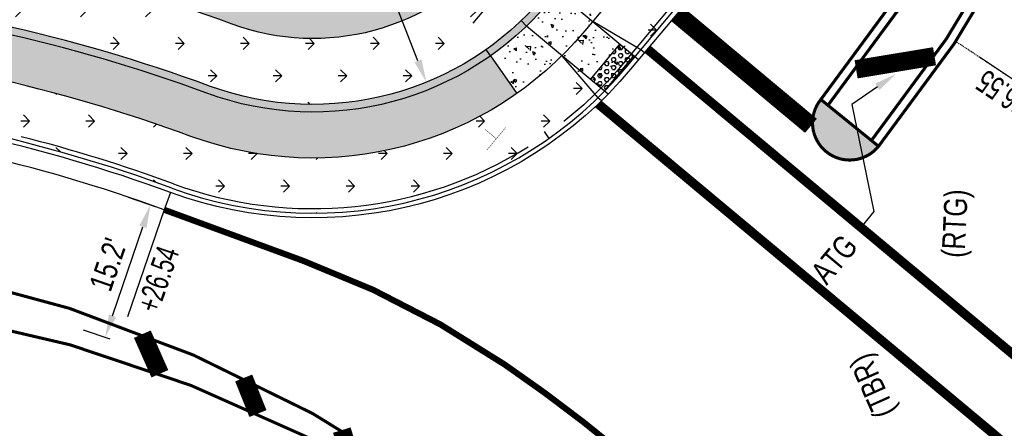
# Model space of a CAD drawing. Header units: feet. Extents: x 161194 to 165526, y 286511 to 289383.
# Tile 21 of 34: x 161643 to 161750, y 288950 to 288994. Entities that reach past the tile are written whole.
import ezdxf
from ezdxf import colors
from ezdxf.entities.mleader import LeaderData, LeaderLine
from ezdxf.math import Vec2, Vec3

# ---------------------------------------------------------------- set-up
doc = ezdxf.new("R2010")
doc.units = ezdxf.units.FT
doc.header["$MEASUREMENT"] = 0
doc.linetypes.add('dotted3_WD4', pattern=[12, 3, -9])
doc.linetypes.add('OhDOT_USTN7', pattern=[0.221, 0.11, -0.028, 0.055, -0.028])
doc.layers.add('DR_P_Storm_Sewer', color=1, linetype='Continuous', true_color=0xff0000)
for name, color, linetype in [('DR_P_Text', 1, 'Continuous'), ('DR_P_Underdrain', 1, 'Continuous'), ('GE_P_Driveway_CL', 7, 'OhDOT_USTN7'), ('PM_P_Edge_Line', 7, 'Continuous'), ('PV_P_Curb', 6, 'Continuous'), ('PV_P_Drive', 1, 'Continuous'), ('PV_P_EOP', 7, 'Continuous'), ('PV_P_Walk', 4, 'Continuous'), ('RD_P_Text', 1, 'Continuous'), ('RD_P_Wall', 5, 'Continuous'), ('RW_P_Fee_RW', 10, 'rowpr'), ('SC_Shading1', 247, 'Continuous'), ('SC_Shading2', 255, 'Continuous'), ('SN_P_Signs', 1, 'Continuous')]:
    doc.layers.add(name, color=color, linetype=linetype)
doc.styles.add('Slanted', font='font31.shx', dxfattribs={"height": 0.1})
doc.styles.add('Slanted-Normal', font='font31.shx', dxfattribs={"height": 0.1})
doc.styles.get("Standard").update_dxf_attribs({"font": 'font31.shx'})
doc.linetypes.add('rowpr', pattern='A,1.95,-0.05,["R/W",Slanted,S=1,R=0,X=0,Y=-0.06],-0.4,1.95', length=4.35)
doc.dimstyles.new('COEC', dxfattribs={"dimscale": 13.9, "dimtxt": 0.18, "dimasz": 0.18, "dimexe": 0.18, "dimexo": 0.0625, "dimgap": 0.09, "dimtad": 1, "dimzin": 0, "dimdsep": 46, "dimtxsty": 'Standard', "dimcen": 0.09, "dimclrd": 256, "dimclre": 256, "dimclrt": 256, "dimaunit": 1, "dimadec": 4, "dimazin": 0, "dimtfac": 1, "dimtofl": 0, "dimtmove": 0, "dimatfit": 3, "dimfxl": 1, "dimtolj": 1, "dimtzin": 0, "dimlwd": -1, "dimlwe": -1, "dimarcsym": 0})

# ---------------------------------------------------------------- blocks, each defined once
blk = doc.blocks.new('*D1294')
at = {"layer": 'Defpoints', "color": 0, "transparency": 16777216}
for p in [(161657.0981998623, 288974.3351222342), (161658.5831516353, 288973.8277281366), (161653.6630095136, 288959.4283218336)]:
    blk.add_point(p, dxfattribs=at)
at = {"layer": 'DR_P_Text', "transparency": 16777216}
for p, q in [((161657.6368675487, 288974.1510645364), (161654.7324896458, 288975.1434632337)), ((161652.9863987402, 288962.3014261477), (161656.2898588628, 288971.9694120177)), ((161652.716725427, 288959.7516582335), (161649.8123475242, 288960.7440569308))]:
    blk.add_line(p, q, dxfattribs=at)
for points in [[(161655.8955738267, 288972.1041355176), (161656.6841438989, 288971.8346885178), (161657.0981998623, 288974.3351222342)], [(161652.5921137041, 288962.4361496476), (161653.3806837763, 288962.1667026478), (161652.1780577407, 288959.9357159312)]]:
    blk.add_solid(points, dxfattribs=at)
at = {"layer": 'DR_P_Text', "transparency": 16777216, "insert": (161652.5089896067, 288967.8629259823), "char_height": 2.5, "attachment_point": 5, "rotation": 71.13518329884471}
blk.add_mtext("\\A1;{\\W0.8;15.2'}", dxfattribs=at)

msp = doc.modelspace()

# ---------------------------------------------------------------- hatches: boundary and pattern name
at = {"layer": 'PM_P_Edge_Line'}
h = msp.add_hatch(color=2, dxfattribs=at)
h.dxf.hatch_style = 1
edge = h.paths.add_edge_path()
edge.add_line((161736.2915535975, 288980.7249169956), (161730.0135934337, 288985.8167688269))
edge.add_arc((161733.1525735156, 288983.2708429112), 4.041649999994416, 140.9556015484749, 320.9556015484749)
at = {"layer": 'SC_Shading1'}
h = msp.add_hatch(dxfattribs=at)
h.set_pattern_fill('HONEY', color=256, scale=10)
h.set_pattern_definition([(0, (0, 0), (1.875, 1.082531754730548), [1.25, -2.5]), (120, (0, 0), (-1.875, 1.082531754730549), [1.25, -2.5]), (59.99999999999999, (0, 0), (4.163336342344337e-16, 2.165063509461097), [-2.5, 1.25])])
edge = h.paths.add_edge_path()
edge.add_line((161710.7625953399, 289040.3633481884), (161719.449414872, 289063.0387970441))
edge.add_arc((161686.7656828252, 289075.5597259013), 34.99999999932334, 339.0384830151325, 357.9316150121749)
edge.add_line((161721.7428789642, 289074.2964958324), (161722.3098780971, 289089.9959637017))
edge.add_line((161722.3098780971, 289089.9959637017), (161729.2351335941, 289087.8000215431))
edge.add_line((161729.2351335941, 289087.8000215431), (161728.7383181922, 289074.0438498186))
edge.add_arc((161686.7656828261, 289075.5597259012), 41.99999999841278, 339.03848301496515, 357.93161501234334, ccw=False)
edge.add_line((161725.9861612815, 289060.5346112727), (161723.7386765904, 289054.6679388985))
edge.add_line((161723.7386765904, 289054.6679388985), (161731.2092439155, 289051.8060123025))
edge.add_line((161731.2092439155, 289051.8060123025), (161724.7699090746, 289034.997235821))
edge.add_arc((161619.7928433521, 289075.2132787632), 112.4166999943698, 329.8247051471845, 339.0384830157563, ccw=False)
edge.add_line((161716.9761380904, 289018.7073351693), (161709.4002797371, 289021.6095980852))
edge.add_arc((161619.7928433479, 289075.2132787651), 104.4166999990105, 320.1453510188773, 329.1118951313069, ccw=False)
edge.add_line((161699.9506865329, 289008.2986509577), (161694.3626214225, 289001.6046868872))
edge.add_arc((161674.78696924, 289017.9461630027), 25.50000000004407, 249.8327272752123, 320.14535101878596, ccw=False)
edge.add_arc((161602.0421710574, 288819.8825511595), 185.499999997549, 69.83272727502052, 85.17178324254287)
edge.add_arc((161623.4209907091, 289072.9812395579), 68.49999999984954, 208.6983511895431, 265.1717832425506, ccw=False)
edge.add_arc((161489.6540933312, 288999.7510056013), 83.99999999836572, 28.69835118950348, 42.74430562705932)
edge.add_arc((161489.6540933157, 288999.7510055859), 84.0000000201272, 42.7443056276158, 46.41043291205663)
edge.add_line((161547.5710575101, 289060.5919889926), (161547.9563880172, 289071.5362709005))
edge.add_line((161547.9563880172, 289071.5362709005), (161554.9351776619, 289070.8106563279))
edge.add_line((161554.9351776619, 289070.8106563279), (161554.6748432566, 289063.4165542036))
edge.add_arc((161489.6540933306, 288999.7510056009), 90.99999999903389, 28.69835118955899, 44.39663781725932, ccw=False)
edge.add_arc((161623.4209907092, 289072.9812395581), 61.50000000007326, 208.6983511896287, 265.1717832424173)
edge.add_arc((161602.0421710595, 288819.882551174), 192.4999999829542, 78.80163040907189, 85.17178324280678, ccw=False)
edge.add_line((161639.4269101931, 289008.7174824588), (161643.2582210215, 289114.8014917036))
edge.add_line((161643.2582210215, 289114.8014917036), (161651.2030187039, 289113.1285951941))
edge.add_line((161651.2030187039, 289113.1285951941), (161647.3690154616, 289006.9700365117))
edge.add_arc((161602.0421710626, 288819.8825511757), 192.4999999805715, 69.8327272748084, 76.38101697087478, ccw=False)
edge.add_arc((161674.7869692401, 289017.9461630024), 18.4999999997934, 249.832727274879, 320.145351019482)
edge.add_line((161688.9889129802, 289006.0905822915), (161694.5769550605, 289012.7845655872))
edge.add_arc((161619.7938435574, 289075.2127977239), 97.41559389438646, 320.1451912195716, 339.0385367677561)
h = msp.add_hatch(dxfattribs=at)
h.set_pattern_fill('GRASS', color=256, scale=5, angle=90)
h.set_pattern_definition([(180, (260.1117833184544, 177.688366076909), (-3.535533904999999, -3.535533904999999), [0.9375, -6.133567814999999]), (135, (260.1117833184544, 177.688366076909), (-3.535533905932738, -3.535533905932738), [0.9375, -4.0625]), (225, (260.1117833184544, 177.688366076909), (3.535533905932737, -3.535533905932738), [0.9375, -4.0625])])
edge = h.paths.add_edge_path()
edge.add_arc((161489.6540933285, 288999.7510055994), 84.00000000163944, 28.69835118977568, 42.74430562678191, ccw=False)
edge.add_arc((161623.4209907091, 289072.9812395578), 68.49999999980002, 208.6983511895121, 265.1717832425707)
edge.add_arc((161602.0421710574, 288819.8825511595), 185.4999999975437, 69.83272727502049, 85.17178324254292, ccw=False)
edge.add_arc((161674.78696924, 289017.9461630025), 25.499999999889, 249.832727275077, 320.1453510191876)
edge.add_line((161694.3626214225, 289001.6046868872), (161699.9506635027, 289008.2986701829))
edge.add_arc((161619.796951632, 289075.2105975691), 104.4117979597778, 320.1450357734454, 328.5770467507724)
edge.add_line((161708.8959248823, 289020.7753468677), (161715.7594127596, 289018.2810996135))
edge.add_arc((161619.8094888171, 289075.2025134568), 111.5635928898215, 320.1441169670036, 329.3218509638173, ccw=False)
edge.add_line((161705.4522662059, 289003.7060104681), (161699.8642241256, 288997.0120271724))
edge.add_arc((161674.78696924, 289017.9461630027), 32.66660000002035, 249.8327272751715, 320.1453510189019, ccw=False)
edge.add_arc((161602.0421710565, 288819.8825511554), 178.3334000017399, 69.8327272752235, 85.171783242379)
edge.add_arc((161623.4209907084, 289072.9812395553), 75.66659999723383, 249.75250924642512, 265.1717832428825, ccw=False)
edge.add_line((161597.2345987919, 289001.9903441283), (161596.9461790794, 289001.208442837))
edge.add_arc((161623.4209907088, 289072.9812395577), 76.49999999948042, 208.6983511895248, 249.7525092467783, ccw=False)
edge.add_arc((161489.6540933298, 288999.7510056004), 75.99999999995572, 28.69835118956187, 46.02604585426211)
edge.add_arc((161489.6540933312, 288999.751005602), 75.99999999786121, 46.02604585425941, 57.40915933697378)
edge.add_line((161530.5904371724, 289063.7839326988), (161547.5710575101, 289060.5919889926))
edge.add_line((161547.5710575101, 289060.5919889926), (161551.3428507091, 289056.7641375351))
h = msp.add_hatch(dxfattribs=at)
h.set_pattern_fill('AR-B88', color=256, scale=0.1)
h.set_pattern_definition([(0, (0, 0), (0, 0.8), []), (90, (0, 0), (-0.4, 0.8), [0.8, -0.8])])
edge = h.paths.add_edge_path()
edge.add_line((161597.2345987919, 289001.9903441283), (161596.9461790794, 289001.2084428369))
edge.add_arc((161623.4209907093, 289072.9812395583), 76.50000000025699, 249.7525092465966, 265.1717832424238)
edge.add_arc((161602.0421710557, 288819.8825511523), 177.5000000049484, 69.83272727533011, 85.1717832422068, ccw=False)
edge.add_arc((161674.7869692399, 289017.9461630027), 33.50000000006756, 249.8327272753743, 320.145351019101)
edge.add_line((161700.5040024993, 288996.4779492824), (161706.0920445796, 289003.1719325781))
edge.add_arc((161619.7963909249, 289075.2110104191), 112.412492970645, 320.1450798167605, 329.8247957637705)
edge.add_line((161716.9761380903, 289018.7073351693), (161709.4002797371, 289021.6095980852))
edge.add_line((161709.4002797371, 289021.6095980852), (161709.1021743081, 289020.8314451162))
edge.add_line((161709.1021743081, 289020.8314451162), (161715.7594127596, 289018.2810996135))
edge.add_arc((161619.8094888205, 289075.2025134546), 111.5635928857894, 320.1441169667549, 329.3218509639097, ccw=False)
edge.add_line((161705.4522662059, 289003.7060104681), (161699.8642241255, 288997.0120271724))
edge.add_arc((161674.78696924, 289017.9461630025), 32.66659999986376, 249.83272727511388, 320.14535101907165, ccw=False)
edge.add_arc((161602.0421710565, 288819.8825511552), 178.3334000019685, 69.83272727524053, 85.1717832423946)
edge.add_arc((161623.420990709, 289072.9812395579), 75.66659999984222, 249.7525092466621, 265.17178324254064, ccw=False)
h = msp.add_hatch(dxfattribs=at)
h.set_pattern_fill('GRASS', color=256, scale=5, angle=90)
h.set_pattern_definition([(180, (417.5607133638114, 136.6915540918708), (-3.535533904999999, -3.535533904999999), [0.9375, -6.133567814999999]), (135, (417.5607133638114, 136.6915540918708), (-3.535533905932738, -3.535533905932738), [0.9375, -4.0625]), (225, (417.5607133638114, 136.6915540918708), (3.535533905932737, -3.535533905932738), [0.9375, -4.0625])])
edge = h.paths.add_edge_path()
edge.add_arc((161619.7961290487, 289075.211201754), 117.4128166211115, 320.1451015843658, 330.2203414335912)
edge.add_line((161721.703624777, 289016.8962652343), (161723.0074084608, 289014.1385327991))
edge.add_line((161723.0074084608, 289014.1385327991), (161723.0146452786, 289014.0540061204))
edge.add_arc((161738.2140361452, 289003.9358920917), 18.25918164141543, 146.3486083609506, 155.6890079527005)
edge.add_arc((161738.2140361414, 289003.9358920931), 18.25918163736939, 155.6890079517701, 180.228729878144)
edge.add_line((161719.9550000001, 289003.8629999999), (161720.0047648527, 289003.1768114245))
edge.add_arc((161619.7928435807, 289075.2132785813), 123.4166997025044, 320.14535101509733, 324.289859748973, ccw=False)
edge.add_line((161714.5364665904, 288996.1226491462), (161710.448519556, 288991.2256946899))
edge.add_line((161710.448519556, 288991.2256946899), (161705.2016415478, 288994.303075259))
edge.add_line((161705.2016415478, 288994.303075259), (161709.9304077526, 288999.9677215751))
h = msp.add_hatch(dxfattribs=at)
h.set_pattern_fill('AR-CONC', color=256, scale=0.5, angle=90)
h.set_pattern_definition([(140, (239.9995492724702, 84.41592465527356), (0.3137606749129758, 3.586300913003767), [0.375, -4.125]), (85.00000000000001, (239.9995492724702, 84.41592465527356), (-3.760960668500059, -0.6937566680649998), [0.3, -3.3]), (190.45144446, (240.0256959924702, 84.71478306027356), (-3.447199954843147, 2.89254423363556), [0.31870096, -3.50571056]), (136.1842, (238.9995492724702, 84.41592465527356), (0.827596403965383, 5.336206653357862), [0.5624999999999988, -6.18749999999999]), (186.63563549, (239.0685158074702, 84.86060838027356), (-4.870593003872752, 4.673309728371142), [0.47805171, -5.258568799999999]), (81.18416399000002, (238.9995492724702, 84.41592465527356), (-4.870593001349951, 4.673309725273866), [0.45, -4.950000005]), (111, (239.2495492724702, 84.91592465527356), (2.013094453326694, 2.984535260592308), [0.375, -4.125]), (56.00000000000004, (239.2495492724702, 84.91592465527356), (-3.625750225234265, 1.216576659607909), [0.3, -3.3]), (161.45144474, (239.4173071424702, 85.16463592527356), (-1.612655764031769, 4.201111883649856), [0.3187009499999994, -3.505710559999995]), (127.5, (239.9995492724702, 84.41592465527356), (-1.664469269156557, 0.06079927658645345), [0, -3.26, 0, -3.35, 0, -3.3125]), (97.49999999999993, (239.9995492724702, 84.41592465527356), (-1.972058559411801, 1.315347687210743), [0, -1.91, 0, -3.185, 0, -1.2625]), (57.49999999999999, (239.9995492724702, 83.30092465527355), (0.1127743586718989, 2.669112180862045), [0, -1.249999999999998, 0, -3.899999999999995, 0, -5.17499999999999]), (47.5, (239.9995492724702, 82.80092465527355), (-0.5005249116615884, 2.915930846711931), [0, -1.625, 0, -2.59, 0, -3.675])])
edge = h.paths.add_edge_path()
edge.add_line((161705.2016415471, 288994.3030752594), (161710.448519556, 288991.2256946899))
edge.add_line((161710.448519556, 288991.2256946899), (161708.94840148, 288989.4286850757))
edge.add_arc((161674.7869693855, 289017.9461628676), 44.49999980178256, 314.1354737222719, 320.14535103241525, ccw=False)
edge.add_line((161705.7748681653, 288986.0087222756), (161701.8636389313, 288990.5763994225))
edge.add_arc((161674.7869692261, 289017.9461630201), 38.500000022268, 305.16534447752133, 314.69157059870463, ccw=False)
edge.add_line((161696.9605806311, 288986.4726668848), (161694.08089084, 288990.5601339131))
edge.add_arc((161674.7869692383, 289017.9461630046), 33.5000000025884, 305.1653444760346, 313.8745223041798)
edge.add_arc((161674.7869692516, 289017.9461629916), 33.49999998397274, 313.8745223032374, 320.1453510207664)
edge.add_line((161700.5040024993, 288996.4779492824), (161701.3632783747, 288997.5072862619))
edge.add_line((161701.3632783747, 288997.5072862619), (161704.5674893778, 289001.345649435))
edge.add_line((161704.5674893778, 289001.345649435), (161708.4058525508, 288998.1414384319))
edge.add_line((161708.4058525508, 288998.1414384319), (161705.2016415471, 288994.3030752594))
h = msp.add_hatch(dxfattribs=at)
h.set_pattern_fill('GRASS', color=256, scale=5, angle=90)
h.set_pattern_definition([(180, (310.4692353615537, 123.2764209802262), (-3.535533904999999, -3.535533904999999), [0.9375, -6.133567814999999]), (135, (310.4692353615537, 123.2764209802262), (-3.535533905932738, -3.535533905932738), [0.9375, -4.0625]), (225, (310.4692353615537, 123.2764209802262), (3.535533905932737, -3.535533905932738), [0.9375, -4.0625])])
edge = h.paths.add_edge_path()
edge.add_arc((161623.4209907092, 289072.9812395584), 81.50000000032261, 242.7309108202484, 265.1717832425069)
edge.add_arc((161602.0421710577, 288819.8825511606), 172.4999999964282, 69.83272727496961, 85.17178324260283, ccw=False)
edge.add_arc((161674.7869692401, 289017.9461630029), 38.5000000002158, 249.8327272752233, 314.6915706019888)
edge.add_line((161701.8636389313, 288990.5763994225), (161705.7748681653, 288986.0087222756))
edge.add_arc((161674.7869692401, 289017.9461630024), 44.49999999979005, 249.8327272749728, 314.135473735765, ccw=False)
edge.add_arc((161602.0421710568, 288819.8825511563), 166.5000000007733, 69.8327272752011, 85.17178324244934)
edge.add_arc((161623.4209907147, 289072.9812395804), 87.50000002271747, 243.2655386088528, 265.17178324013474, ccw=False)
edge.add_line((161584.0585689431, 288994.8349040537), (161586.0801289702, 289000.5387793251))
h = msp.add_hatch(dxfattribs=at)
h.set_pattern_fill('HEX', color=256, scale=2)
h.set_pattern_definition([(0, (12.62413608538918, 8.098875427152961), (0, 0.4330127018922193), [0.25, -0.5]), (120, (12.62413608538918, 8.098875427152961), (-0.375, -0.2165063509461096), [0.2499999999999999, -0.4999999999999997]), (59.99999999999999, (12.87413608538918, 8.098875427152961), (-0.3749999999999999, 0.2165063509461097), [0.25, -0.5])])
h.paths.add_polyline_path([(161704.9524348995, 288987.9979164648), (161708.1566459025, 288991.8362796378), (161709.6919911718, 288990.5545952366), (161706.4877801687, 288986.7162320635)])
at = {"layer": 'SC_Shading2'}
h = msp.add_hatch(color=256, dxfattribs=at)
h.dxf.hatch_style = 1
edge = h.paths.add_edge_path()
edge.add_arc((161623.4209907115, 289072.9812395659), 76.50000000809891, 242.8458403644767, 265.1717832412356)
edge.add_arc((161602.042171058, 288819.8825511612), 177.4999999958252, 69.83272727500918, 85.17178324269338, ccw=False)
edge.add_arc((161674.7869692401, 289017.9461630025), 33.4999999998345, 249.8327272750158, 305.1653444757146)
edge.add_line((161694.08089084, 288990.5601339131), (161696.9605806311, 288986.4726668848))
edge.add_arc((161674.78696924, 289017.9461630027), 38.50000000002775, 249.832727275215, 305.16534447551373, ccw=False)
edge.add_arc((161602.0421710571, 288819.8825511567), 172.5000000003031, 69.8327272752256, 85.17178324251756)
edge.add_arc((161623.4209907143, 289072.9812395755), 81.50000001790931, 242.73091082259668, 265.1717832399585, ccw=False)
edge.add_line((161586.0801289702, 289000.5387793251), (161588.507447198, 289004.9129321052))

# ---------------------------------------------------------------- linework, layer by layer
at = {"layer": 'DR_P_Storm_Sewer', "elevation": 958.0791645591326, "flags": 128}
msp.add_lwpolyline([(161699.9131232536, 288982.334597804), (161700.4415875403, 288981.5855997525)], dxfattribs=at)
at = {"layer": 'DR_P_Underdrain', "flags": 128}
msp.add_lwpolyline([(161741.11623579, 289055.4864040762, -0.1344026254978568), (161714.1526302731, 288996.4430702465), (161708.5645651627, 288989.749106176, -0.05173338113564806), (161702.0569415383, 288983.4157617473)], format="xyb", dxfattribs=at)
at = {"layer": 'DR_P_Underdrain'}
for centre, radius, start, end in [((161602.042171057, 288819.8825511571), 167, 69.83272727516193, 75.78681662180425), ((161674.78696924, 289017.9461630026), 44, 249.8327272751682, 302.1111588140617)]:
    msp.add_arc(centre, radius, start, end, dxfattribs=at)
at = {"layer": 'GE_P_Driveway_CL', "flags": 128}
msp.add_lwpolyline([(161773.0607000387, 288973.2543635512), (161744.682935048, 288992.1322039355)], dxfattribs=at)
at = {"layer": 'PM_P_Edge_Line', "color": 2, "const_width": 0.333, "flags": 128}
for points in [[(161730.0135934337, 288985.8167688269, 0.1627529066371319), (161761.6170791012, 289070.091180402), (161761.7999684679, 289075.1551488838), (161759.3893596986, 289135.2140139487)], [(161730.790251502, 288985.186846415, 0.1627529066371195), (161762.6164275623, 289070.0550881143), (161762.8006930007, 289075.1571582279), (161760.3887081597, 289135.1779216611)], [(161735.5148955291, 288981.3548394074, 0.162752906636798), (161768.6957640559, 289069.8355279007)], [(161736.2915535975, 288980.7249169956, 0.162752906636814), (161769.695112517, 289069.799435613)]]:
    msp.add_lwpolyline(points, format="xyb", dxfattribs=at)
at = {"layer": 'PM_P_Edge_Line', "flags": 128}
for points, const_width in [([(161728.9427910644, 288982.9514520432), (161714.3570086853, 288995.1274557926)], 2), ([(161751.8371452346, 288957.326377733), (161711.1527844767, 288991.2891036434)], 1), ([(161751.7633077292, 288946.9669074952), (161705.7982552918, 288985.3378797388)], 1)]:
    msp.add_lwpolyline(points, dxfattribs=dict(at, const_width=const_width))
at = {"layer": 'PM_P_Edge_Line', "color": 2, "const_width": 2, "flags": 128}
for points in [[(161733.8515981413, 288989.0983346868), (161742.3795748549, 288990.5168015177)], [(161658.1287516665, 288955.9856564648), (161656.2200832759, 288960.2926783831)], [(161667.2430812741, 288955.5258012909), (161668.7912879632, 288951.655290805)], [(161677.9177537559, 288949.8561867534), (161678.9276532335, 288946.5885185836)]]:
    msp.add_lwpolyline(points, dxfattribs=at)
at = {"layer": 'PM_P_Edge_Line', "color": 2, "const_width": 0.333, "flags": 128}
msp.add_lwpolyline([(161736.2915535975, 288980.7249169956), (161730.0135934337, 288985.8167688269, 1)], format="xyb", close=True, dxfattribs=at)
at = {"layer": 'PM_P_Edge_Line', "color": 2, "const_width": 0.333}
for points in [[(161767.4280044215, 288816.4625743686, 0.176788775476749), (161698.4889222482, 288935.4172826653, 0.1692527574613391), (161605.7951905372, 288970.3357493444, -0.09014585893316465), (161574.6268577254, 288976.808013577)], [(161768.1154979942, 288804.9621595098, 0.1511574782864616), (161720.2520207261, 288912.7414377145, 0.03933284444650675), (161697.6275021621, 288934.3853771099, 0.166691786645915), (161607.2788223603, 288964.718732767, 0.01483327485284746), (161596.794952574, 288965.294137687), (161572.3084664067, 288965.9104799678)]]:
    msp.add_lwpolyline(points, format="xyb", dxfattribs=at)
at = {"layer": 'PM_P_Edge_Line', "linetype": 'dotted3_WD4', "ltscale": 0.01, "const_width": 0.6659999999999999, "flags": 128}
msp.add_lwpolyline([(161658.5831516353, 288973.8277281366), (161673.7190747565, 288968.2686066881, -0.06178065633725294), (161695.6075580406, 288957.0011799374, -0.02420487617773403), (161708.4219763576, 288947.3162085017, -0.04938161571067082), (161738.2493769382, 288916.9543279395)], format="xyb", dxfattribs=at)
at = {"layer": 'PV_P_Curb', "flags": 128}
msp.add_lwpolyline([(161659.445056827, 288976.1744533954, 0.316799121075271), (161708.94840148, 288989.4286850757), (161714.5364435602, 288996.1226683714, 0.1663844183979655), (161743.1291325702, 289070.7588877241), (161743.3095940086, 289075.7556300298)], format="xyb", dxfattribs=at)
at = {"layer": 'PV_P_Curb'}
for radius in [166, 166.5]:
    msp.add_arc((161602.042171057, 288819.8825511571), radius, 69.83272727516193, 85.17178324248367, dxfattribs=at)
at = {"layer": 'PV_P_Drive', "flags": 128}
msp.add_lwpolyline([(161709.4002797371, 289021.6095980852, -0.03914574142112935), (161699.9506635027, 289008.2986701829), (161694.3626214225, 289001.6046868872, -0.316799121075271), (161665.9955362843, 288994.0095653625, 0.06702937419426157), (161617.6554428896, 289004.7243098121, -0.2515232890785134), (161563.3355318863, 289040.087659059, 0.07743776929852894), (161547.5710575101, 289060.5919889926, 0.07743776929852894)], format="xyb", dxfattribs=at)
at = {"layer": 'PV_P_EOP'}
msp.add_lwpolyline([(161658.5831516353, 288973.8277281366, 0.06702937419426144), (161615.8458183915, 288983.3006019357, -0.01041768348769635), (161612.1165524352, 288983.6940082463), (161598.6570213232, 288985.3980866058, -0.05237158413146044), (161583.5049139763, 288988.9552042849, -0.2162315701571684), (161547.6082526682, 289023.1511213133, 0.2873717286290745), (161493.8833180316, 289062.107750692, 0.03050226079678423), (161486.2650136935, 289062.1590510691, -0.3695392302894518), (161434.6433615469, 289101.7040664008), (161432.7902580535, 289110.4346641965), (161426.3880664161, 289140.5975560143)], format="xyb", dxfattribs=at)
at = {"layer": 'PV_P_EOP', "flags": 128}
msp.add_lwpolyline([(161743.8092682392, 289075.737583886), (161743.6288068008, 289070.7408415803, -0.1663840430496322), (161714.9203029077, 288995.8022280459), (161709.3322377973, 288989.1082639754, -0.316799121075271), (161659.2726757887, 288975.7051083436)], format="xyb", dxfattribs=at)
msp.add_lwpolyline([(161659.2726757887, 288975.7051083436), (161658.5831516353, 288973.8277281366)], dxfattribs=at)
at = {"layer": 'PV_P_Walk', "flags": 128}
for points in [[(161716.9761380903, 289018.7073351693, -0.04226086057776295), (161706.0920445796, 289003.1719325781), (161700.5040024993, 288996.4779492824, -0.316799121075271), (161663.2374396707, 288986.5000445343, 0.06702937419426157), (161616.9820942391, 288996.752697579, -0.2515232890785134), (161556.3182520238, 289036.2460730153, 0.07575072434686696), (161542.4232718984, 289054.4448242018)], [(161721.703624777, 289016.8962652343, -0.04398986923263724), (161709.9304077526, 288999.9677215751), (161704.3423656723, 288993.2737382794, -0.316799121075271), (161661.5136292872, 288981.8065940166, 0.06702937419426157), (161616.5612513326, 288991.7704399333, -0.2515232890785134), (161551.9324521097, 289033.845081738, 0.07218158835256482), (161539.6721195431, 289050.1414516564)]]:
    msp.add_lwpolyline(points, format="xyb", dxfattribs=at)
for points in [[(161710.1915172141, 288990.1375979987), (161701.3632783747, 288997.5072862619)], [(161706.872906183, 288986.3947343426), (161698.0051945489, 288993.7973739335)], [(161710.448519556, 288991.2256946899), (161705.2016415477, 288994.3030752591)], [(161704.9524348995, 288987.9979164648), (161708.1566459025, 288991.8362796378)], [(161694.08089084, 288990.5601339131), (161696.9605806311, 288986.4726668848)], [(161701.8636389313, 288990.5763994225), (161705.7748681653, 288986.0087222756)], [(161706.4877801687, 288986.7162320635), (161709.6919911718, 288990.5545952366)], [(161710.8323620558, 288990.9052684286), (161710.448519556, 288991.2256946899)], [(161706.1608019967, 288985.6865502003), (161705.7748681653, 288986.0087222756)]]:
    msp.add_lwpolyline(points, dxfattribs=at)
at = {"layer": 'RD_P_Text', "flags": 128}
for points in [[(161757.5063927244, 288983.6016100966), (161747.2586514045, 288990.418751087)], [(161658.5831516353, 288973.8277281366), (161654.603491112, 288962.1807579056)]]:
    msp.add_lwpolyline(points, dxfattribs=at)
at = {"layer": 'RD_P_Wall', "flags": 128}
for points in [[(161709.1021743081, 289020.8314451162), (161715.7594127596, 289018.2810996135, -0.04006122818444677), (161705.4523455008, 289003.7059494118), (161699.8642241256, 288997.0120271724, -0.3167991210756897), (161663.5247643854, 288987.2823488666, 0.06702937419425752), (161617.0522403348, 288997.5831402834, -0.06738097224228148), (161597.2345987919, 289001.9903441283)], [(161706.0920445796, 289003.1719325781), (161700.5040024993, 288996.4779492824, -0.3167991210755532), (161663.2374396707, 288986.5000445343, 0.06702937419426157), (161616.9820942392, 288996.752697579, -0.06738097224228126), (161596.9461790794, 289001.208442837, -0.06738097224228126)]]:
    msp.add_lwpolyline(points, format="xyb", dxfattribs=at)
for points in [[(161698.0051945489, 288993.7973739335), (161697.4275805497, 288994.3981381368)], [(161694.08089084, 288990.5601339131), (161693.6009041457, 288991.2414329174)]]:
    msp.add_lwpolyline(points, dxfattribs=at)
at = {"layer": 'RW_P_Fee_RW', "ltscale": 0.9, "flags": 128}
msp.add_lwpolyline([(161692.1946968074, 288994.1297601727), (161712.811341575, 289018.6331318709), (161729.237084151, 289057.8393074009)], dxfattribs=at)
at = {"layer": 'SN_P_Signs', "const_width": 0.042, "flags": 128}
for points in [[(161693.4902518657, 288982.5711951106), (161694.7185280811, 288981.5458475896)], [(161693.6931805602, 288980.3175713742), (161695.7438756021, 288982.7741238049)]]:
    msp.add_lwpolyline(points, dxfattribs=at)

# ---------------------------------------------------------------- texts
at = {"layer": 'DR_P_Text', "char_height": 2.5, "attachment_point": 5, "style": 'Slanted-Normal'}
for s, insert, rotation in [('{\\W0.8;(RTG)}', (161744.9487432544, 288972.3133069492), 87.19286318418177), ('{\\W0.8;(TBR)}', (161735.9378894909, 288954.7954966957), 114.0436111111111)]:
    msp.add_mtext(s, dxfattribs=dict(at, insert=insert, rotation=rotation))
at = {"layer": 'RD_P_Text', "attachment_point": 5}
for s, width, gutter_width, insert, char_height, rotation in [('{\\W0.7;+06.55}', 7.851670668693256, 9.999999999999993, (161750.3591746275, 288986.1541767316), 2.499999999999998, 146.36681787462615), ('{\\W0.7;+26.54}', 7.851670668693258, 9.999999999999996, (161657.9368218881, 288966.2659439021), 2.499999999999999, 71.13518329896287)]:
    msp.add_mtext_dynamic_manual_height_columns(s, width=width, gutter_width=gutter_width, heights=[0], dxfattribs=dict(at, insert=insert, char_height=char_height, rotation=rotation))

# ---------------------------------------------------------------- dimensions: what is measured, and where the dimension line sits
at = {"layer": 'DR_P_Text'}
dim = msp.add_aligned_dim(p1=(161653.6630095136, 288959.4283218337), p2=(161658.5831516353, 288973.8277281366), distance=1.5692452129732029, text="{\\W0.8;15.2'}", dimstyle='COEC', override={"dimscale": 20, "dimtxt": 0.125, "dimasz": 0.125, "dimexe": 0.125, "dimexo": 0.05, "dimgap": 0.05}, dxfattribs=at)
dim.commit()
dim.dimension.update_dxf_attribs({"geometry": '*D1294', "text_midpoint": (161652.5089896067, 288967.8629259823)})

# ---------------------------------------------------------------- leaders
ml = msp.add_multileader_mtext('Standard', dxfattribs=at)
ml.set_content('{\\W0.8;CURB, TYPE 7}', color=256, style='Slanted-Normal')
ml.set_leader_properties()
ml.build(insert=Vec2(0, 0))
ml.multileader.update_dxf_attribs({"dogleg_length": 0.1, "arrow_head_size": 2.5, "scale": 20})
ctx = ml.context
ctx.base_point, ctx.scale, ctx.char_height, ctx.arrow_head_size, ctx.plane_origin, ctx.plane_x_axis, ctx.plane_y_axis = Vec3(161676.9556907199, 289015.7730283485), 20, 2.5, 2.5, Vec3(161618.5788633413, 289074.2331228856), Vec3(0.03609228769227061, 0.9993484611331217), Vec3(-0.9993484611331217, 0.03609228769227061)
notes = []
notes.append((ctx, [(1, (1, 1, 0), (161676.8835061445, 289013.7743314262), (0.03609228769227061, 0.9993484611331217), 2, [(0, [(161687.114275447, 288987.694811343)], 0, [])])]))
ctx.mtext.insert, ctx.mtext.text_direction, ctx.mtext.rotation, ctx.mtext.flow_direction = Vec3(161675.5010929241, 289017.8268662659), Vec3(0.03609228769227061, 0.9993484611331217), 1.534696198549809, 5
ml = msp.add_multileader_mtext('Standard', dxfattribs=at)
ml.set_content('{\\W0.8;ATG}', color=256, style='Slanted-Normal')
ml.set_leader_properties()
ml.build(insert=Vec2(0, 0))
ml.multileader.update_dxf_attribs({"dogleg_length": 0.1, "arrow_head_size": 2.5, "scale": 20})
ctx = ml.context
ctx.base_point, ctx.scale, ctx.char_height, ctx.arrow_head_size, ctx.plane_origin, ctx.plane_x_axis, ctx.plane_y_axis = Vec3(161728.5008573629, 288964.8999925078), 20, 2.5, 2.5, Vec3(161734.739553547, 289044.8736176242), Vec3(0.6408422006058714, 0.767672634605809), Vec3(-0.767672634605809, 0.6408422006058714)
ctx.text_align_type = 2
notes.append((ctx, [(0, (1, 1, 0), (161735.7840798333, 288973.6246529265), (-0.6408422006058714, -0.7676726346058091), 2.000000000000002, [(1, [(161738.216, 288988.6189999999), (161733.39, 288985.271)], 0, [])])]))
ctx.mtext.insert, ctx.mtext.text_direction, ctx.mtext.rotation, ctx.mtext.alignment, ctx.mtext.flow_direction = Vec3(161732.2611202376, 288971.3550151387), Vec3(0.6408422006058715, 0.767672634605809), 0.8752014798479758, 3, 5
for ctx, leaders in notes:
    for number, flags, end, landing, length, lines in leaders:
        leader = LeaderData()
        leader.index, (leader.has_last_leader_line, leader.has_dogleg_vector, leader.attachment_direction) = number, flags
        leader.last_leader_point, leader.dogleg_vector, leader.dogleg_length = Vec3(end), Vec3(landing), length
        for number, points, colour, breaks in lines:
            line = LeaderLine()
            line.index, line.vertices, line.color, line.breaks = number, Vec3.list(points), colors.encode_raw_color(colour), breaks
            leader.lines.append(line)
        ctx.leaders.append(leader)

doc.saveas('drawing.dxf')
